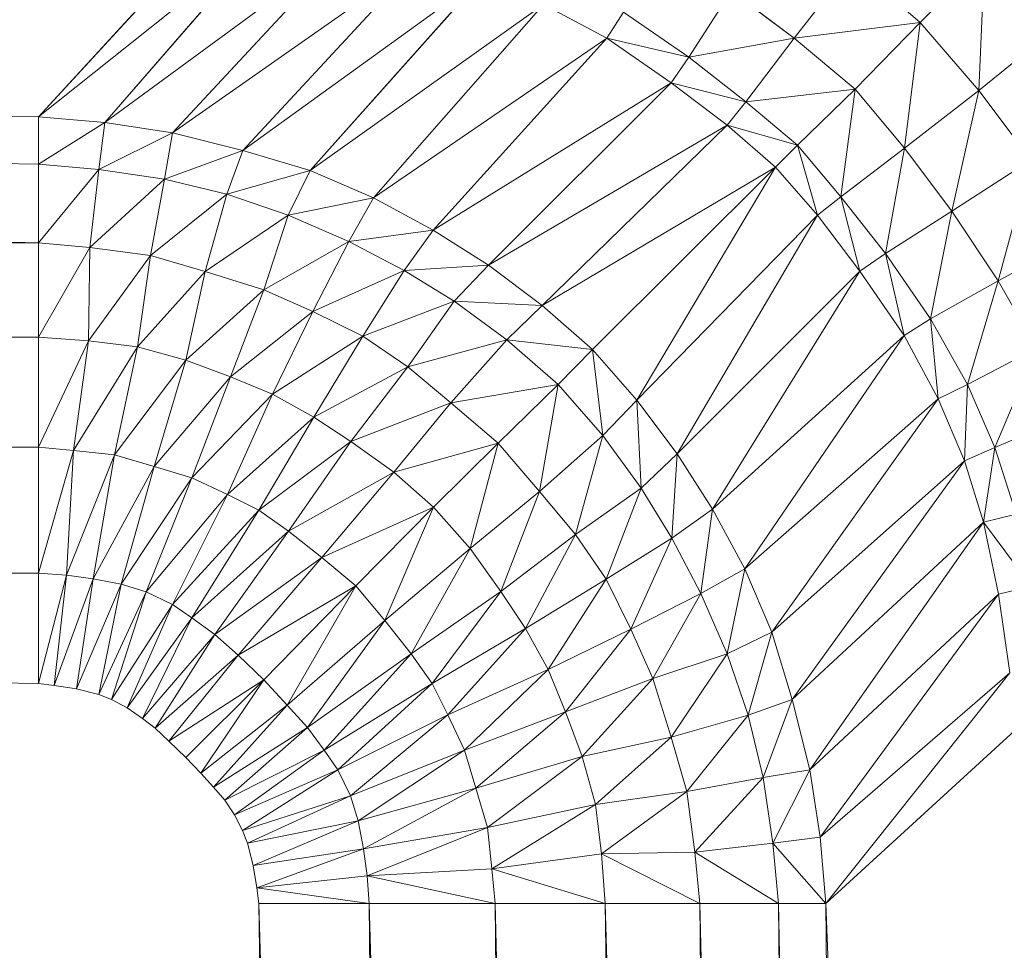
# Model space of a CAD drawing. Header units: metres. Extents: x 391.1 to 427.5, y 12.7 to 28.4.
# Tile 34 of 247: x 408.9997 to 409.0418, y 14.8656 to 14.9055. Entities that reach past the tile are written whole.
import ezdxf

# ---------------------------------------------------------------- set-up
doc = ezdxf.new("R2010")
doc.units = ezdxf.units.M
doc.layers.add('02_MOBILIARIO', color=7, linetype='Continuous', lineweight=18)

# ---------------------------------------------------------------- blocks, each defined once
blk = doc.blocks.new('Family - Plats de dutxa PS-1-153583-01_PCI_PS1')
at = {"layer": '02_MOBILIARIO', "color": 253, "true_color": 0xaaaaaa}
for p, q in [((0.704435, 0.729081), (0.697019, 0.720991)), ((0.697019, 0.720991), (0.704435, 0.729081)), ((0.706908, 0.728879), (0.697019, 0.720991)), ((0.697019, 0.720991), (0.706908, 0.728879)), ((0.699866, 0.720754), (0.706908, 0.728879)), ((0.706908, 0.728879), (0.699866, 0.720754)), ((0.710273, 0.728393), (0.699866, 0.720754)), ((0.699866, 0.720754), (0.710273, 0.728393)), ((0.702759, 0.720304), (0.710273, 0.728393)), ((0.710273, 0.728393), (0.702759, 0.720304)), ((0.713367, 0.727748), (0.702759, 0.720304)), ((0.702759, 0.720304), (0.713367, 0.727748)), ((0.705764, 0.719553), (0.713367, 0.727748)), ((0.713367, 0.727748), (0.705764, 0.719553)), ((0.734772, 0.725036), (0.737533, 0.727847)), ((0.737533, 0.727847), (0.734772, 0.725036)), ((0.737277, 0.722115), (0.737533, 0.727847)), ((0.737533, 0.727847), (0.737277, 0.722115)), ((0.729379, 0.724362), (0.731851, 0.72754)), ((0.731851, 0.72754), (0.729379, 0.724362)), ((0.731851, 0.72754), (0.734772, 0.725036)), ((0.734772, 0.725036), (0.731851, 0.72754)), ((0.715984, 0.726933), (0.705764, 0.719553)), ((0.705764, 0.719553), (0.715984, 0.726933)), ((0.708656, 0.71869), (0.715984, 0.726933)), ((0.715984, 0.726933), (0.708656, 0.71869)), ((0.724867, 0.723552), (0.726682, 0.726384)), ((0.726682, 0.726384), (0.724867, 0.723552)), ((0.726682, 0.726384), (0.729379, 0.724362)), ((0.729379, 0.724362), (0.726682, 0.726384)), ((0.71865, 0.725804), (0.708656, 0.71869)), ((0.708656, 0.71869), (0.71865, 0.725804)), ((0.711361, 0.717527), (0.71865, 0.725804)), ((0.71865, 0.725804), (0.711361, 0.717527)), ((0.71865, 0.725804), (0.721359, 0.724354)), ((0.721359, 0.724354), (0.71865, 0.725804)), ((0.721359, 0.724354), (0.722075, 0.725476)), ((0.722075, 0.725476), (0.721359, 0.724354)), ((0.722075, 0.725476), (0.724867, 0.723552)), ((0.724867, 0.723552), (0.722075, 0.725476)), ((0.734772, 0.725036), (0.729379, 0.724362)), ((0.729379, 0.724362), (0.734772, 0.725036)), ((0.734772, 0.725036), (0.731985, 0.722169)), ((0.731985, 0.722169), (0.734772, 0.725036)), ((0.734098, 0.719643), (0.734772, 0.725036)), ((0.734772, 0.725036), (0.734098, 0.719643)), ((0.737277, 0.722115), (0.734772, 0.725036)), ((0.734772, 0.725036), (0.737277, 0.722115)), ((0.740424, 0.724669), (0.737277, 0.722115)), ((0.737277, 0.722115), (0.740424, 0.724669)), ((0.409997, 0.724362), (0.697019, 0.720991)), ((0.697019, 0.720991), (0.409997, 0.724362)), ((0.721359, 0.724354), (0.711361, 0.717527)), ((0.711361, 0.717527), (0.721359, 0.724354)), ((0.713916, 0.716138), (0.721359, 0.724354)), ((0.721359, 0.724354), (0.713916, 0.716138)), ((0.721359, 0.724354), (0.724113, 0.72245)), ((0.724867, 0.723552), (0.721359, 0.724354)), ((0.724113, 0.72245), (0.721359, 0.724354)), ((0.721359, 0.724354), (0.724867, 0.723552)), ((0.729379, 0.724362), (0.724867, 0.723552)), ((0.724867, 0.723552), (0.729379, 0.724362)), ((0.729379, 0.724362), (0.727305, 0.721639)), ((0.727305, 0.721639), (0.729379, 0.724362)), ((0.731985, 0.722169), (0.729379, 0.724362)), ((0.729379, 0.724362), (0.731985, 0.722169)), ((0.724867, 0.723552), (0.724113, 0.72245)), ((0.724113, 0.72245), (0.724867, 0.723552)), ((0.727305, 0.721639), (0.724867, 0.723552)), ((0.724867, 0.723552), (0.727305, 0.721639)), ((0.409997, 0.722339), (0.697019, 0.715598)), ((0.697019, 0.715598), (0.409997, 0.722339)), ((0.409997, 0.722339), (0.697019, 0.718969)), ((0.697019, 0.720991), (0.409997, 0.722339)), ((0.697019, 0.718969), (0.409997, 0.722339)), ((0.409997, 0.722339), (0.697019, 0.720991)), ((0.724113, 0.72245), (0.713916, 0.716138)), ((0.713916, 0.716138), (0.724113, 0.72245)), ((0.716282, 0.714637), (0.724113, 0.72245)), ((0.724113, 0.72245), (0.716282, 0.714637)), ((0.724113, 0.72245), (0.726512, 0.720634)), ((0.727305, 0.721639), (0.724113, 0.72245)), ((0.726512, 0.720634), (0.724113, 0.72245)), ((0.724113, 0.72245), (0.727305, 0.721639)), ((0.731985, 0.722169), (0.727305, 0.721639)), ((0.727305, 0.721639), (0.731985, 0.722169)), ((0.729514, 0.719778), (0.731985, 0.722169)), ((0.731985, 0.722169), (0.729514, 0.719778)), ((0.731375, 0.717569), (0.731985, 0.722169)), ((0.731985, 0.722169), (0.731375, 0.717569)), ((0.734098, 0.719643), (0.731985, 0.722169)), ((0.731985, 0.722169), (0.734098, 0.719643)), ((0.737277, 0.722115), (0.734098, 0.719643)), ((0.734098, 0.719643), (0.737277, 0.722115)), ((0.736121, 0.716946), (0.737277, 0.722115)), ((0.737277, 0.722115), (0.736121, 0.716946)), ((0.737277, 0.722115), (0.739508, 0.719138)), ((0.739508, 0.719138), (0.737277, 0.722115)), ((0.726512, 0.720634), (0.727305, 0.721639)), ((0.727305, 0.721639), (0.726512, 0.720634)), ((0.729514, 0.719778), (0.727305, 0.721639)), ((0.727305, 0.721639), (0.729514, 0.719778)), ((0.697019, 0.720991), (0.697019, 0.718969)), ((0.699866, 0.720754), (0.697019, 0.720991)), ((0.697019, 0.718969), (0.697019, 0.720991)), ((0.697019, 0.720991), (0.699866, 0.720754)), ((0.699866, 0.720754), (0.697019, 0.718969)), ((0.697019, 0.718969), (0.699866, 0.720754)), ((0.699603, 0.718728), (0.699866, 0.720754)), ((0.699866, 0.720754), (0.699603, 0.718728)), ((0.702759, 0.720304), (0.699866, 0.720754)), ((0.699866, 0.720754), (0.702759, 0.720304)), ((0.726512, 0.720634), (0.716282, 0.714637)), ((0.716282, 0.714637), (0.726512, 0.720634)), ((0.718593, 0.712901), (0.726512, 0.720634)), ((0.726512, 0.720634), (0.718593, 0.712901)), ((0.726512, 0.720634), (0.72857, 0.718834)), ((0.729514, 0.719778), (0.726512, 0.720634)), ((0.72857, 0.718834), (0.726512, 0.720634)), ((0.726512, 0.720634), (0.729514, 0.719778)), ((0.702759, 0.720304), (0.699603, 0.718728)), ((0.699603, 0.718728), (0.702759, 0.720304)), ((0.702421, 0.718315), (0.702759, 0.720304)), ((0.702759, 0.720304), (0.702421, 0.718315)), ((0.705764, 0.719553), (0.702759, 0.720304)), ((0.702759, 0.720304), (0.705764, 0.719553)), ((0.72857, 0.718834), (0.729514, 0.719778)), ((0.729514, 0.719778), (0.72857, 0.718834)), ((0.731375, 0.717569), (0.729514, 0.719778)), ((0.73037, 0.716775), (0.729514, 0.719778)), ((0.729514, 0.719778), (0.731375, 0.717569)), ((0.729514, 0.719778), (0.73037, 0.716775)), ((0.731375, 0.717569), (0.734098, 0.719643)), ((0.734098, 0.719643), (0.731375, 0.717569)), ((0.733289, 0.715131), (0.734098, 0.719643)), ((0.734098, 0.719643), (0.733289, 0.715131)), ((0.734098, 0.719643), (0.736121, 0.716946)), ((0.736121, 0.716946), (0.734098, 0.719643)), ((0.705764, 0.719553), (0.702421, 0.718315)), ((0.702421, 0.718315), (0.705764, 0.719553)), ((0.705088, 0.717677), (0.705764, 0.719553)), ((0.705764, 0.719553), (0.705088, 0.717677)), ((0.708656, 0.71869), (0.705764, 0.719553)), ((0.705764, 0.719553), (0.708656, 0.71869)), ((0.409997, 0.718969), (0.697019, 0.715598)), ((0.697019, 0.715598), (0.409997, 0.718969)), ((0.697019, 0.715598), (0.697019, 0.718969)), ((0.699603, 0.718728), (0.697019, 0.718969)), ((0.697019, 0.715598), (0.697019, 0.718969)), ((0.697019, 0.718969), (0.699603, 0.718728)), ((0.72857, 0.718834), (0.718593, 0.712901)), ((0.718593, 0.712901), (0.72857, 0.718834)), ((0.720739, 0.711018), (0.72857, 0.718834)), ((0.72857, 0.718834), (0.720739, 0.711018)), ((0.722637, 0.708856), (0.72857, 0.718834)), ((0.72857, 0.718834), (0.722637, 0.708856)), ((0.72857, 0.718834), (0.73037, 0.716775)), ((0.73037, 0.716775), (0.72857, 0.718834)), ((0.739508, 0.719138), (0.736121, 0.716946)), ((0.736121, 0.716946), (0.739508, 0.719138)), ((0.738111, 0.713964), (0.739508, 0.719138)), ((0.739508, 0.719138), (0.738111, 0.713964)), ((0.699603, 0.718728), (0.697019, 0.715598)), ((0.697019, 0.715598), (0.699603, 0.718728)), ((0.699227, 0.715387), (0.699603, 0.718728)), ((0.699603, 0.718728), (0.699227, 0.715387)), ((0.702421, 0.718315), (0.699603, 0.718728)), ((0.699603, 0.718728), (0.702421, 0.718315)), ((0.708656, 0.71869), (0.705088, 0.717677)), ((0.705088, 0.717677), (0.708656, 0.71869)), ((0.707717, 0.716776), (0.708656, 0.71869)), ((0.708656, 0.71869), (0.707717, 0.716776)), ((0.711361, 0.717527), (0.708656, 0.71869)), ((0.708656, 0.71869), (0.711361, 0.717527)), ((0.702421, 0.718315), (0.699227, 0.715387)), ((0.699227, 0.715387), (0.702421, 0.718315)), ((0.70182, 0.71505), (0.702421, 0.718315)), ((0.702421, 0.718315), (0.70182, 0.71505)), ((0.705088, 0.717677), (0.702421, 0.718315)), ((0.702421, 0.718315), (0.705088, 0.717677)), ((0.705088, 0.717677), (0.70182, 0.71505)), ((0.70182, 0.71505), (0.705088, 0.717677)), ((0.705088, 0.717677), (0.704152, 0.71437)), ((0.704152, 0.71437), (0.705088, 0.717677)), ((0.707717, 0.716776), (0.705088, 0.717677)), ((0.705088, 0.717677), (0.707717, 0.716776)), ((0.711361, 0.717527), (0.707717, 0.716776)), ((0.707717, 0.716776), (0.711361, 0.717527)), ((0.710309, 0.71565), (0.711361, 0.717527)), ((0.711361, 0.717527), (0.710309, 0.71565)), ((0.713916, 0.716138), (0.711361, 0.717527)), ((0.711361, 0.717527), (0.713916, 0.716138)), ((0.731375, 0.717569), (0.73037, 0.716775)), ((0.73037, 0.716775), (0.731375, 0.717569)), ((0.733289, 0.715131), (0.731375, 0.717569)), ((0.732187, 0.714376), (0.731375, 0.717569)), ((0.731375, 0.717569), (0.733289, 0.715131)), ((0.731375, 0.717569), (0.732187, 0.714376)), ((0.707717, 0.716776), (0.704152, 0.71437)), ((0.704152, 0.71437), (0.707717, 0.716776)), ((0.706669, 0.713582), (0.707717, 0.716776)), ((0.707717, 0.716776), (0.706669, 0.713582)), ((0.710309, 0.71565), (0.707717, 0.716776)), ((0.707717, 0.716776), (0.710309, 0.71565)), ((0.73037, 0.716775), (0.722637, 0.708856)), ((0.722637, 0.708856), (0.73037, 0.716775)), ((0.724373, 0.706546), (0.73037, 0.716775)), ((0.73037, 0.716775), (0.724373, 0.706546)), ((0.73037, 0.716775), (0.732187, 0.714376)), ((0.732187, 0.714376), (0.73037, 0.716775)), ((0.736121, 0.716946), (0.733289, 0.715131)), ((0.733289, 0.715131), (0.736121, 0.716946)), ((0.735212, 0.712339), (0.736121, 0.716946)), ((0.736121, 0.716946), (0.735212, 0.712339)), ((0.736121, 0.716946), (0.738111, 0.713964)), ((0.738111, 0.713964), (0.736121, 0.716946)), ((0.713916, 0.716138), (0.710309, 0.71565)), ((0.710309, 0.71565), (0.713916, 0.716138)), ((0.71268, 0.714408), (0.713916, 0.716138)), ((0.713916, 0.716138), (0.71268, 0.714408)), ((0.716282, 0.714637), (0.713916, 0.716138)), ((0.713916, 0.716138), (0.716282, 0.714637)), ((0.741614, 0.715871), (0.738111, 0.713964)), ((0.738111, 0.713964), (0.741614, 0.715871)), ((0.697019, 0.715598), (0.409997, 0.714444)), ((0.409997, 0.714444), (0.697019, 0.715598)), ((0.697019, 0.715598), (0.697019, 0.711553)), ((0.699227, 0.715387), (0.697019, 0.715598)), ((0.697019, 0.711553), (0.697019, 0.715598)), ((0.697019, 0.715598), (0.699227, 0.715387)), ((0.699227, 0.715387), (0.697019, 0.711553)), ((0.697019, 0.711553), (0.699227, 0.715387)), ((0.699156, 0.711395), (0.699227, 0.715387)), ((0.699227, 0.715387), (0.699156, 0.711395)), ((0.70182, 0.71505), (0.699227, 0.715387)), ((0.699227, 0.715387), (0.70182, 0.71505)), ((0.710309, 0.71565), (0.706669, 0.713582)), ((0.706669, 0.713582), (0.710309, 0.71565)), ((0.708773, 0.712644), (0.710309, 0.71565)), ((0.710309, 0.71565), (0.708773, 0.712644)), ((0.71268, 0.714408), (0.710309, 0.71565)), ((0.710309, 0.71565), (0.71268, 0.714408)), ((0.70182, 0.71505), (0.699156, 0.711395)), ((0.699156, 0.711395), (0.70182, 0.71505)), ((0.70126, 0.711132), (0.70182, 0.71505)), ((0.70182, 0.71505), (0.70126, 0.711132)), ((0.70182, 0.71505), (0.704152, 0.71437)), ((0.704152, 0.71437), (0.70182, 0.71505)), ((0.732187, 0.714376), (0.733289, 0.715131)), ((0.733289, 0.715131), (0.732187, 0.714376)), ((0.734091, 0.711623), (0.733289, 0.715131)), ((0.733289, 0.715131), (0.735212, 0.712339)), ((0.733289, 0.715131), (0.734091, 0.711623)), ((0.735212, 0.712339), (0.733289, 0.715131)), ((0.716282, 0.714637), (0.71268, 0.714408)), ((0.71268, 0.714408), (0.716282, 0.714637)), ((0.714821, 0.713095), (0.716282, 0.714637)), ((0.716282, 0.714637), (0.714821, 0.713095)), ((0.718593, 0.712901), (0.716282, 0.714637)), ((0.716282, 0.714637), (0.718593, 0.712901)), ((0.409997, 0.714444), (0.697019, 0.711553)), ((0.697019, 0.711553), (0.409997, 0.714444)), ((0.704152, 0.71437), (0.70126, 0.711132)), ((0.70126, 0.711132), (0.704152, 0.71437)), ((0.703326, 0.710569), (0.704152, 0.71437)), ((0.704152, 0.71437), (0.703326, 0.710569)), ((0.704152, 0.71437), (0.706669, 0.713582)), ((0.706669, 0.713582), (0.704152, 0.71437)), ((0.71268, 0.714408), (0.708773, 0.712644)), ((0.708773, 0.712644), (0.71268, 0.714408)), ((0.710914, 0.711593), (0.71268, 0.714408)), ((0.71268, 0.714408), (0.710914, 0.711593)), ((0.714821, 0.713095), (0.71268, 0.714408)), ((0.71268, 0.714408), (0.714821, 0.713095)), ((0.732187, 0.714376), (0.724373, 0.706546)), ((0.724373, 0.706546), (0.732187, 0.714376)), ((0.725874, 0.704179), (0.732187, 0.714376)), ((0.732187, 0.714376), (0.725874, 0.704179)), ((0.732187, 0.714376), (0.734091, 0.711623)), ((0.734091, 0.711623), (0.732187, 0.714376)), ((0.738111, 0.713964), (0.735212, 0.712339)), ((0.735212, 0.712339), (0.738111, 0.713964)), ((0.736795, 0.70953), (0.738111, 0.713964)), ((0.738111, 0.713964), (0.736795, 0.70953)), ((0.738111, 0.713964), (0.739755, 0.711074)), ((0.739755, 0.711074), (0.738111, 0.713964)), ((0.706669, 0.713582), (0.703326, 0.710569)), ((0.703326, 0.710569), (0.706669, 0.713582)), ((0.706669, 0.713582), (0.705242, 0.709856)), ((0.705242, 0.709856), (0.706669, 0.713582)), ((0.708773, 0.712644), (0.706669, 0.713582)), ((0.706669, 0.713582), (0.708773, 0.712644)), ((0.714821, 0.713095), (0.710914, 0.711593)), ((0.710914, 0.711593), (0.714821, 0.713095)), ((0.71283, 0.71028), (0.714821, 0.713095)), ((0.714821, 0.713095), (0.71283, 0.71028)), ((0.718593, 0.712901), (0.714821, 0.713095)), ((0.717075, 0.711443), (0.714821, 0.713095)), ((0.714821, 0.713095), (0.718593, 0.712901)), ((0.714821, 0.713095), (0.717075, 0.711443)), ((0.717075, 0.711443), (0.718593, 0.712901)), ((0.718593, 0.712901), (0.717075, 0.711443)), ((0.720739, 0.711018), (0.718593, 0.712901)), ((0.718593, 0.712901), (0.720739, 0.711018)), ((0.708773, 0.712644), (0.705242, 0.709856)), ((0.705242, 0.709856), (0.708773, 0.712644)), ((0.707045, 0.709105), (0.708773, 0.712644)), ((0.708773, 0.712644), (0.707045, 0.709105)), ((0.710914, 0.711593), (0.708773, 0.712644)), ((0.708773, 0.712644), (0.710914, 0.711593)), ((0.735212, 0.712339), (0.734091, 0.711623)), ((0.734091, 0.711623), (0.735212, 0.712339)), ((0.73554, 0.708914), (0.735212, 0.712339)), ((0.735212, 0.712339), (0.736795, 0.70953)), ((0.735212, 0.712339), (0.73554, 0.708914)), ((0.736795, 0.70953), (0.735212, 0.712339)), ((0.710914, 0.711593), (0.707045, 0.709105)), ((0.707045, 0.709105), (0.710914, 0.711593)), ((0.70881, 0.70813), (0.710914, 0.711593)), ((0.710914, 0.711593), (0.70881, 0.70813)), ((0.71283, 0.71028), (0.710914, 0.711593)), ((0.710914, 0.711593), (0.71283, 0.71028)), ((0.734091, 0.711623), (0.725874, 0.704179)), ((0.725874, 0.704179), (0.734091, 0.711623)), ((0.727263, 0.701625), (0.734091, 0.711623)), ((0.734091, 0.711623), (0.727263, 0.701625)), ((0.734091, 0.711623), (0.73554, 0.708914)), ((0.73554, 0.708914), (0.734091, 0.711623)), ((0.697019, 0.711553), (0.409997, 0.710205)), ((0.409997, 0.710205), (0.697019, 0.711553)), ((0.697019, 0.711553), (0.697019, 0.706834)), ((0.697019, 0.706834), (0.697019, 0.711553)), ((0.697019, 0.711553), (0.699156, 0.711395)), ((0.699156, 0.711395), (0.697019, 0.711553)), ((0.699156, 0.711395), (0.697019, 0.706834)), ((0.697019, 0.706834), (0.699156, 0.711395)), ((0.698518, 0.706692), (0.699156, 0.711395)), ((0.699156, 0.711395), (0.698518, 0.706692)), ((0.699156, 0.711395), (0.70126, 0.711132)), ((0.70126, 0.711132), (0.699156, 0.711395)), ((0.717075, 0.711443), (0.71283, 0.71028)), ((0.71283, 0.71028), (0.717075, 0.711443)), ((0.714671, 0.708741), (0.717075, 0.711443)), ((0.717075, 0.711443), (0.714671, 0.708741)), ((0.720739, 0.711018), (0.717075, 0.711443)), ((0.719267, 0.70953), (0.717075, 0.711443)), ((0.717075, 0.711443), (0.720739, 0.711018)), ((0.717075, 0.711443), (0.719267, 0.70953)), ((0.70126, 0.711132), (0.698518, 0.706692)), ((0.698518, 0.706692), (0.70126, 0.711132)), ((0.700283, 0.706505), (0.70126, 0.711132)), ((0.70126, 0.711132), (0.700283, 0.706505)), ((0.70126, 0.711132), (0.703326, 0.710569)), ((0.703326, 0.710569), (0.70126, 0.711132)), ((0.719267, 0.70953), (0.720739, 0.711018)), ((0.720739, 0.711018), (0.719267, 0.70953)), ((0.722637, 0.708856), (0.720739, 0.711018)), ((0.72118, 0.707339), (0.720739, 0.711018)), ((0.720739, 0.711018), (0.722637, 0.708856)), ((0.720739, 0.711018), (0.72118, 0.707339)), ((0.739755, 0.711074), (0.736795, 0.70953)), ((0.736795, 0.70953), (0.739755, 0.711074)), ((0.73796, 0.706826), (0.739755, 0.711074)), ((0.739755, 0.711074), (0.73796, 0.706826)), ((0.703326, 0.710569), (0.700283, 0.706505)), ((0.700283, 0.706505), (0.703326, 0.710569)), ((0.701974, 0.706017), (0.703326, 0.710569)), ((0.703326, 0.710569), (0.701974, 0.706017)), ((0.703326, 0.710569), (0.705242, 0.709856)), ((0.705242, 0.709856), (0.703326, 0.710569)), ((0.409997, 0.710205), (0.697019, 0.706834)), ((0.697019, 0.706834), (0.409997, 0.710205)), ((0.71283, 0.71028), (0.70881, 0.70813)), ((0.70881, 0.70813), (0.71283, 0.71028)), ((0.710388, 0.707079), (0.71283, 0.71028)), ((0.71283, 0.71028), (0.710388, 0.707079)), ((0.714671, 0.708741), (0.71283, 0.71028)), ((0.71283, 0.71028), (0.714671, 0.708741)), ((0.705242, 0.709856), (0.701974, 0.706017)), ((0.701974, 0.706017), (0.705242, 0.709856)), ((0.703589, 0.705529), (0.705242, 0.709856)), ((0.705242, 0.709856), (0.703589, 0.705529)), ((0.705242, 0.709856), (0.707045, 0.709105)), ((0.707045, 0.709105), (0.705242, 0.709856)), ((0.719267, 0.70953), (0.714671, 0.708741)), ((0.714671, 0.708741), (0.719267, 0.70953)), ((0.716697, 0.707003), (0.719267, 0.70953)), ((0.719267, 0.70953), (0.716697, 0.707003)), ((0.718477, 0.704934), (0.719267, 0.70953)), ((0.719267, 0.70953), (0.718477, 0.704934)), ((0.72118, 0.707339), (0.719267, 0.70953)), ((0.719267, 0.70953), (0.72118, 0.707339)), ((0.736795, 0.70953), (0.73554, 0.708914)), ((0.73554, 0.708914), (0.736795, 0.70953)), ((0.736669, 0.706248), (0.736795, 0.70953)), ((0.736795, 0.70953), (0.736669, 0.706248)), ((0.73796, 0.706826), (0.736795, 0.70953)), ((0.736795, 0.70953), (0.73796, 0.706826)), ((0.707045, 0.709105), (0.703589, 0.705529)), ((0.703589, 0.705529), (0.707045, 0.709105)), ((0.705109, 0.704811), (0.707045, 0.709105)), ((0.707045, 0.709105), (0.705109, 0.704811)), ((0.707045, 0.709105), (0.70881, 0.70813)), ((0.70881, 0.70813), (0.707045, 0.709105)), ((0.714671, 0.708741), (0.710388, 0.707079)), ((0.710388, 0.707079), (0.714671, 0.708741)), ((0.714671, 0.708741), (0.712229, 0.705765)), ((0.712229, 0.705765), (0.714671, 0.708741)), ((0.716697, 0.707003), (0.714671, 0.708741)), ((0.714671, 0.708741), (0.716697, 0.707003)), ((0.722637, 0.708856), (0.72118, 0.707339)), ((0.72118, 0.707339), (0.722637, 0.708856)), ((0.724373, 0.706546), (0.722637, 0.708856)), ((0.722831, 0.705085), (0.722637, 0.708856)), ((0.722637, 0.708856), (0.724373, 0.706546)), ((0.722637, 0.708856), (0.722831, 0.705085)), ((0.73554, 0.708914), (0.727263, 0.701625)), ((0.727263, 0.701625), (0.73554, 0.708914)), ((0.728426, 0.69892), (0.73554, 0.708914)), ((0.73554, 0.708914), (0.728426, 0.69892)), ((0.73554, 0.708914), (0.736669, 0.706248)), ((0.736669, 0.706248), (0.73554, 0.708914)), ((0.70881, 0.70813), (0.705109, 0.704811)), ((0.705109, 0.704811), (0.70881, 0.70813)), ((0.706458, 0.704137), (0.70881, 0.70813)), ((0.70881, 0.70813), (0.706458, 0.704137)), ((0.70881, 0.70813), (0.710388, 0.707079)), ((0.710388, 0.707079), (0.70881, 0.70813)), ((0.741026, 0.708117), (0.73796, 0.706826)), ((0.73796, 0.706826), (0.741026, 0.708117)), ((0.710388, 0.707079), (0.706458, 0.704137)), ((0.706458, 0.704137), (0.710388, 0.707079)), ((0.707721, 0.70324), (0.710388, 0.707079)), ((0.710388, 0.707079), (0.707721, 0.70324)), ((0.710388, 0.707079), (0.712229, 0.705765)), ((0.712229, 0.705765), (0.710388, 0.707079)), ((0.716697, 0.707003), (0.712229, 0.705765)), ((0.712229, 0.705765), (0.716697, 0.707003)), ((0.713941, 0.704275), (0.716697, 0.707003)), ((0.716697, 0.707003), (0.713941, 0.704275)), ((0.715502, 0.702493), (0.716697, 0.707003)), ((0.716697, 0.707003), (0.715502, 0.702493)), ((0.718477, 0.704934), (0.716697, 0.707003)), ((0.716697, 0.707003), (0.718477, 0.704934)), ((0.72118, 0.707339), (0.718477, 0.704934)), ((0.718477, 0.704934), (0.72118, 0.707339)), ((0.720016, 0.703094), (0.72118, 0.707339)), ((0.72118, 0.707339), (0.720016, 0.703094)), ((0.722831, 0.705085), (0.72118, 0.707339)), ((0.72118, 0.707339), (0.722831, 0.705085)), ((0.697019, 0.706834), (0.409997, 0.704811)), ((0.409997, 0.704811), (0.697019, 0.706834)), ((0.697019, 0.706834), (0.697019, 0.701441)), ((0.698518, 0.706692), (0.697019, 0.706834)), ((0.697019, 0.701441), (0.697019, 0.706834)), ((0.697019, 0.706834), (0.698518, 0.706692)), ((0.698518, 0.706692), (0.697019, 0.701441)), ((0.697019, 0.701441), (0.698518, 0.706692)), ((0.698217, 0.701357), (0.698518, 0.706692)), ((0.698518, 0.706692), (0.698217, 0.701357)), ((0.700283, 0.706505), (0.698518, 0.706692)), ((0.698518, 0.706692), (0.700283, 0.706505)), ((0.724373, 0.706546), (0.722831, 0.705085)), ((0.722831, 0.705085), (0.724373, 0.706546)), ((0.724144, 0.702943), (0.724373, 0.706546)), ((0.724373, 0.706546), (0.724144, 0.702943)), ((0.725874, 0.704179), (0.724373, 0.706546)), ((0.724373, 0.706546), (0.725874, 0.704179)), ((0.73796, 0.706826), (0.736669, 0.706248)), ((0.736669, 0.706248), (0.73796, 0.706826)), ((0.737484, 0.70363), (0.73796, 0.706826)), ((0.73796, 0.706826), (0.737484, 0.70363)), ((0.738876, 0.70397), (0.73796, 0.706826)), ((0.73796, 0.706826), (0.738876, 0.70397)), ((0.700283, 0.706505), (0.698217, 0.701357)), ((0.698217, 0.701357), (0.700283, 0.706505)), ((0.699367, 0.701205), (0.700283, 0.706505)), ((0.700283, 0.706505), (0.699367, 0.701205)), ((0.701974, 0.706017), (0.700283, 0.706505)), ((0.700283, 0.706505), (0.701974, 0.706017)), ((0.736669, 0.706248), (0.728426, 0.69892)), ((0.728426, 0.69892), (0.736669, 0.706248)), ((0.729289, 0.696028), (0.736669, 0.706248)), ((0.736669, 0.706248), (0.729289, 0.696028)), ((0.736669, 0.706248), (0.737484, 0.70363)), ((0.737484, 0.70363), (0.736669, 0.706248)), ((0.701974, 0.706017), (0.699367, 0.701205)), ((0.699367, 0.701205), (0.701974, 0.706017)), ((0.700561, 0.700966), (0.701974, 0.706017)), ((0.701974, 0.706017), (0.700561, 0.700966)), ((0.703589, 0.705529), (0.701974, 0.706017)), ((0.701974, 0.706017), (0.703589, 0.705529)), ((0.712229, 0.705765), (0.707721, 0.70324)), ((0.707721, 0.70324), (0.712229, 0.705765)), ((0.709154, 0.702115), (0.712229, 0.705765)), ((0.712229, 0.705765), (0.709154, 0.702115)), ((0.712229, 0.705765), (0.713941, 0.704275)), ((0.713941, 0.704275), (0.712229, 0.705765)), ((0.703589, 0.705529), (0.700561, 0.700966)), ((0.700561, 0.700966), (0.703589, 0.705529)), ((0.701635, 0.700646), (0.703589, 0.705529)), ((0.703589, 0.705529), (0.701635, 0.700646)), ((0.705109, 0.704811), (0.703589, 0.705529)), ((0.703589, 0.705529), (0.705109, 0.704811)), ((0.715502, 0.702493), (0.718477, 0.704934)), ((0.718477, 0.704934), (0.715502, 0.702493)), ((0.716815, 0.700652), (0.718477, 0.704934)), ((0.718477, 0.704934), (0.716815, 0.700652)), ((0.720016, 0.703094), (0.718477, 0.704934)), ((0.718477, 0.704934), (0.720016, 0.703094)), ((0.722831, 0.705085), (0.720016, 0.703094)), ((0.720016, 0.703094), (0.722831, 0.705085)), ((0.72133, 0.701178), (0.722831, 0.705085)), ((0.722831, 0.705085), (0.72133, 0.701178)), ((0.724144, 0.702943), (0.722831, 0.705085)), ((0.722831, 0.705085), (0.724144, 0.702943)), ((0.409997, 0.704811), (0.697019, 0.701441)), ((0.697019, 0.701441), (0.409997, 0.704811)), ((0.705109, 0.704811), (0.701635, 0.700646)), ((0.701635, 0.700646), (0.705109, 0.704811)), ((0.702753, 0.700099), (0.705109, 0.704811)), ((0.705109, 0.704811), (0.702753, 0.700099)), ((0.706458, 0.704137), (0.705109, 0.704811)), ((0.705109, 0.704811), (0.706458, 0.704137)), ((0.706458, 0.704137), (0.702753, 0.700099)), ((0.702753, 0.700099), (0.706458, 0.704137)), ((0.703589, 0.699521), (0.706458, 0.704137)), ((0.706458, 0.704137), (0.703589, 0.699521)), ((0.707721, 0.70324), (0.706458, 0.704137)), ((0.706458, 0.704137), (0.707721, 0.70324)), ((0.713941, 0.704275), (0.709154, 0.702115)), ((0.709154, 0.702115), (0.713941, 0.704275)), ((0.710604, 0.700904), (0.713941, 0.704275)), ((0.713941, 0.704275), (0.710604, 0.700904)), ((0.711851, 0.699418), (0.713941, 0.704275)), ((0.713941, 0.704275), (0.711851, 0.699418)), ((0.713941, 0.704275), (0.715502, 0.702493)), ((0.715502, 0.702493), (0.713941, 0.704275)), ((0.725874, 0.704179), (0.724144, 0.702943)), ((0.724144, 0.702943), (0.725874, 0.704179)), ((0.725386, 0.700573), (0.725874, 0.704179)), ((0.725874, 0.704179), (0.725386, 0.700573)), ((0.727263, 0.701625), (0.725874, 0.704179)), ((0.725874, 0.704179), (0.727263, 0.701625)), ((0.737484, 0.70363), (0.729289, 0.696028)), ((0.729289, 0.696028), (0.737484, 0.70363)), ((0.73004, 0.693022), (0.737484, 0.70363)), ((0.737484, 0.70363), (0.73004, 0.693022)), ((0.738876, 0.70397), (0.737484, 0.70363)), ((0.737484, 0.70363), (0.738876, 0.70397)), ((0.737484, 0.70363), (0.738129, 0.700537)), ((0.737484, 0.70363), (0.739522, 0.700877)), ((0.737484, 0.70363), (0.738129, 0.700537)), ((0.739522, 0.700877), (0.737484, 0.70363)), ((0.707721, 0.70324), (0.703589, 0.699521)), ((0.703589, 0.699521), (0.707721, 0.70324)), ((0.707721, 0.70324), (0.704566, 0.698808)), ((0.704566, 0.698808), (0.707721, 0.70324)), ((0.709154, 0.702115), (0.707721, 0.70324)), ((0.707721, 0.70324), (0.709154, 0.702115)), ((0.720016, 0.703094), (0.716815, 0.700652)), ((0.716815, 0.700652), (0.720016, 0.703094)), ((0.717866, 0.699074), (0.720016, 0.703094)), ((0.720016, 0.703094), (0.717866, 0.699074)), ((0.72133, 0.701178), (0.720016, 0.703094)), ((0.720016, 0.703094), (0.72133, 0.701178)), ((0.724144, 0.702943), (0.72133, 0.701178)), ((0.72133, 0.701178), (0.724144, 0.702943)), ((0.72238, 0.699037), (0.724144, 0.702943)), ((0.724144, 0.702943), (0.72238, 0.699037)), ((0.725386, 0.700573), (0.724144, 0.702943)), ((0.724144, 0.702943), (0.725386, 0.700573)), ((0.715502, 0.702493), (0.711851, 0.699418)), ((0.711851, 0.699418), (0.715502, 0.702493)), ((0.712976, 0.697985), (0.715502, 0.702493)), ((0.715502, 0.702493), (0.712976, 0.697985)), ((0.715502, 0.702493), (0.716815, 0.700652)), ((0.716815, 0.700652), (0.715502, 0.702493)), ((0.709154, 0.702115), (0.704566, 0.698808)), ((0.704566, 0.698808), (0.709154, 0.702115)), ((0.705572, 0.697934), (0.709154, 0.702115)), ((0.709154, 0.702115), (0.705572, 0.697934)), ((0.710604, 0.700904), (0.709154, 0.702115)), ((0.709154, 0.702115), (0.710604, 0.700904)), ((0.727263, 0.701625), (0.725386, 0.700573)), ((0.725386, 0.700573), (0.727263, 0.701625)), ((0.726512, 0.697981), (0.727263, 0.701625)), ((0.727263, 0.701625), (0.726512, 0.697981)), ((0.728426, 0.69892), (0.727263, 0.701625)), ((0.727263, 0.701625), (0.728426, 0.69892)), ((0.697019, 0.701441), (0.409997, 0.700092)), ((0.409997, 0.700092), (0.697019, 0.701441)), ((0.697019, 0.701441), (0.697019, 0.696721)), ((0.698217, 0.701357), (0.697019, 0.701441)), ((0.697019, 0.696721), (0.697019, 0.701441)), ((0.697019, 0.701441), (0.698217, 0.701357)), ((0.698217, 0.701357), (0.697019, 0.696721)), ((0.697019, 0.696721), (0.698217, 0.701357)), ((0.697697, 0.696631), (0.698217, 0.701357)), ((0.698217, 0.701357), (0.697697, 0.696631)), ((0.699367, 0.701205), (0.697697, 0.696631)), ((0.697697, 0.696631), (0.699367, 0.701205)), ((0.699367, 0.701205), (0.698217, 0.701357)), ((0.698217, 0.701357), (0.699367, 0.701205)), ((0.698651, 0.696479), (0.699367, 0.701205)), ((0.699367, 0.701205), (0.698651, 0.696479)), ((0.700561, 0.700966), (0.699367, 0.701205)), ((0.699367, 0.701205), (0.700561, 0.700966)), ((0.72133, 0.701178), (0.717866, 0.699074)), ((0.717866, 0.699074), (0.72133, 0.701178)), ((0.718842, 0.697309), (0.72133, 0.701178)), ((0.72133, 0.701178), (0.718842, 0.697309)), ((0.72238, 0.699037), (0.72133, 0.701178)), ((0.72133, 0.701178), (0.72238, 0.699037)), ((0.700561, 0.700966), (0.698651, 0.696479)), ((0.698651, 0.696479), (0.700561, 0.700966)), ((0.699606, 0.696241), (0.700561, 0.700966)), ((0.700561, 0.700966), (0.699606, 0.696241)), ((0.701635, 0.700646), (0.699606, 0.696241)), ((0.699606, 0.696241), (0.701635, 0.700646)), ((0.700149, 0.696024), (0.701635, 0.700646)), ((0.701635, 0.700646), (0.700149, 0.696024)), ((0.701635, 0.700646), (0.700561, 0.700966)), ((0.700561, 0.700966), (0.701635, 0.700646)), ((0.702753, 0.700099), (0.701635, 0.700646)), ((0.701635, 0.700646), (0.702753, 0.700099)), ((0.710604, 0.700904), (0.705572, 0.697934)), ((0.705572, 0.697934), (0.710604, 0.700904)), ((0.710604, 0.700904), (0.706672, 0.696868)), ((0.706672, 0.696868), (0.710604, 0.700904)), ((0.707666, 0.695784), (0.710604, 0.700904)), ((0.710604, 0.700904), (0.707666, 0.695784)), ((0.711851, 0.699418), (0.710604, 0.700904)), ((0.710604, 0.700904), (0.711851, 0.699418)), ((0.716815, 0.700652), (0.712976, 0.697985)), ((0.712976, 0.697985), (0.716815, 0.700652)), ((0.713873, 0.696721), (0.716815, 0.700652)), ((0.716815, 0.700652), (0.713873, 0.696721)), ((0.716815, 0.700652), (0.717866, 0.699074)), ((0.717866, 0.699074), (0.716815, 0.700652)), ((0.739522, 0.700877), (0.738129, 0.700537)), ((0.738129, 0.700537), (0.739522, 0.700877)), ((0.725386, 0.700573), (0.72238, 0.699037)), ((0.72238, 0.699037), (0.725386, 0.700573)), ((0.723319, 0.696933), (0.725386, 0.700573)), ((0.725386, 0.700573), (0.723319, 0.696933)), ((0.726512, 0.697981), (0.725386, 0.700573)), ((0.725386, 0.700573), (0.726512, 0.697981)), ((0.738129, 0.700537), (0.73004, 0.693022)), ((0.73004, 0.693022), (0.738129, 0.700537)), ((0.73049, 0.69013), (0.738129, 0.700537)), ((0.738129, 0.700537), (0.73049, 0.69013)), ((0.738129, 0.700537), (0.738615, 0.697171)), ((0.738615, 0.697171), (0.738129, 0.700537)), ((0.697019, 0.696721), (0.409997, 0.700092)), ((0.697019, 0.696721), (0.409997, 0.700092)), ((0.702753, 0.700099), (0.700149, 0.696024)), ((0.700149, 0.696024), (0.702753, 0.700099)), ((0.700821, 0.695677), (0.702753, 0.700099)), ((0.702753, 0.700099), (0.700821, 0.695677)), ((0.703589, 0.699521), (0.702753, 0.700099)), ((0.702753, 0.700099), (0.703589, 0.699521)), ((0.703589, 0.699521), (0.700821, 0.695677)), ((0.700821, 0.695677), (0.703589, 0.699521)), ((0.701473, 0.69522), (0.703589, 0.699521)), ((0.703589, 0.699521), (0.701473, 0.69522)), ((0.703589, 0.699521), (0.704566, 0.698808)), ((0.704566, 0.698808), (0.703589, 0.699521)), ((0.711851, 0.699418), (0.707666, 0.695784)), ((0.707666, 0.695784), (0.711851, 0.699418)), ((0.708544, 0.694829), (0.711851, 0.699418)), ((0.711851, 0.699418), (0.708544, 0.694829)), ((0.712976, 0.697985), (0.711851, 0.699418)), ((0.711851, 0.699418), (0.712976, 0.697985)), ((0.717866, 0.699074), (0.713873, 0.696721)), ((0.713873, 0.696721), (0.717866, 0.699074)), ((0.714548, 0.695373), (0.717866, 0.699074)), ((0.717866, 0.699074), (0.714548, 0.695373)), ((0.717866, 0.699074), (0.718842, 0.697309)), ((0.718842, 0.697309), (0.717866, 0.699074)), ((0.72238, 0.699037), (0.718842, 0.697309)), ((0.718842, 0.697309), (0.72238, 0.699037)), ((0.719592, 0.695505), (0.72238, 0.699037)), ((0.72238, 0.699037), (0.719592, 0.695505)), ((0.723319, 0.696933), (0.72238, 0.699037)), ((0.72238, 0.699037), (0.723319, 0.696933)), ((0.704566, 0.698808), (0.701473, 0.69522)), ((0.701473, 0.69522), (0.704566, 0.698808)), ((0.702012, 0.694799), (0.704566, 0.698808)), ((0.704566, 0.698808), (0.702012, 0.694799)), ((0.704566, 0.698808), (0.705572, 0.697934)), ((0.705572, 0.697934), (0.704566, 0.698808)), ((0.728426, 0.69892), (0.726512, 0.697981)), ((0.726512, 0.697981), (0.728426, 0.69892)), ((0.727413, 0.695351), (0.728426, 0.69892)), ((0.728426, 0.69892), (0.727413, 0.695351)), ((0.729289, 0.696028), (0.728426, 0.69892)), ((0.728426, 0.69892), (0.729289, 0.696028)), ((0.705572, 0.697934), (0.702012, 0.694799)), ((0.702012, 0.694799), (0.705572, 0.697934)), ((0.702597, 0.694244), (0.705572, 0.697934)), ((0.705572, 0.697934), (0.702597, 0.694244)), ((0.705572, 0.697934), (0.706672, 0.696868)), ((0.706672, 0.696868), (0.705572, 0.697934)), ((0.708544, 0.694829), (0.712976, 0.697985)), ((0.712976, 0.697985), (0.708544, 0.694829)), ((0.709257, 0.693853), (0.712976, 0.697985)), ((0.712976, 0.697985), (0.709257, 0.693853)), ((0.713873, 0.696721), (0.712976, 0.697985)), ((0.712976, 0.697985), (0.713873, 0.696721)), ((0.726512, 0.697981), (0.723319, 0.696933)), ((0.723319, 0.696933), (0.726512, 0.697981)), ((0.724107, 0.694416), (0.726512, 0.697981)), ((0.726512, 0.697981), (0.724107, 0.694416)), ((0.727413, 0.695351), (0.726512, 0.697981)), ((0.726512, 0.697981), (0.727413, 0.695351)), ((0.718842, 0.697309), (0.714548, 0.695373)), ((0.714548, 0.695373), (0.718842, 0.697309)), ((0.715265, 0.693853), (0.718842, 0.697309)), ((0.718842, 0.697309), (0.715265, 0.693853)), ((0.718842, 0.697309), (0.719592, 0.695505)), ((0.719592, 0.695505), (0.718842, 0.697309)), ((0.706672, 0.696868), (0.702597, 0.694244)), ((0.702597, 0.694244), (0.706672, 0.696868)), ((0.703332, 0.693539), (0.706672, 0.696868)), ((0.706672, 0.696868), (0.703332, 0.693539)), ((0.703977, 0.692878), (0.706672, 0.696868)), ((0.706672, 0.696868), (0.703977, 0.692878)), ((0.706672, 0.696868), (0.707666, 0.695784)), ((0.707666, 0.695784), (0.706672, 0.696868)), ((0.719592, 0.695505), (0.723319, 0.696933)), ((0.723319, 0.696933), (0.719592, 0.695505)), ((0.720305, 0.69359), (0.723319, 0.696933)), ((0.723319, 0.696933), (0.720305, 0.69359)), ((0.723319, 0.696933), (0.724107, 0.694416)), ((0.724107, 0.694416), (0.723319, 0.696933)), ((0.738615, 0.697171), (0.73049, 0.69013)), ((0.73049, 0.69013), (0.738615, 0.697171)), ((0.730727, 0.687283), (0.738615, 0.697171)), ((0.738615, 0.697171), (0.730727, 0.687283)), ((0.697697, 0.696631), (0.697019, 0.696721)), ((0.697697, 0.696631), (0.697019, 0.696721)), ((0.698651, 0.696479), (0.697697, 0.696631)), ((0.698651, 0.696479), (0.697697, 0.696631)), ((0.699606, 0.696241), (0.698651, 0.696479)), ((0.699606, 0.696241), (0.698651, 0.696479)), ((0.713873, 0.696721), (0.709257, 0.693853)), ((0.709257, 0.693853), (0.713873, 0.696721)), ((0.709835, 0.693016), (0.713873, 0.696721)), ((0.713873, 0.696721), (0.709835, 0.693016)), ((0.714548, 0.695373), (0.713873, 0.696721)), ((0.713873, 0.696721), (0.714548, 0.695373)), ((0.700149, 0.696024), (0.699606, 0.696241)), ((0.700149, 0.696024), (0.699606, 0.696241)), ((0.700821, 0.695677), (0.700149, 0.696024)), ((0.700821, 0.695677), (0.700149, 0.696024)), ((0.729289, 0.696028), (0.727413, 0.695351)), ((0.727413, 0.695351), (0.729289, 0.696028)), ((0.728051, 0.692684), (0.729289, 0.696028)), ((0.729289, 0.696028), (0.728051, 0.692684)), ((0.73004, 0.693022), (0.729289, 0.696028)), ((0.729289, 0.696028), (0.73004, 0.693022)), ((0.701473, 0.69522), (0.700821, 0.695677)), ((0.701473, 0.69522), (0.700821, 0.695677)), ((0.707666, 0.695784), (0.703977, 0.692878)), ((0.703977, 0.692878), (0.707666, 0.695784)), ((0.704517, 0.692278), (0.707666, 0.695784)), ((0.707666, 0.695784), (0.704517, 0.692278)), ((0.707666, 0.695784), (0.708544, 0.694829)), ((0.708544, 0.694829), (0.707666, 0.695784)), ((0.702012, 0.694799), (0.701473, 0.69522)), ((0.702012, 0.694799), (0.701473, 0.69522)), ((0.714548, 0.695373), (0.709835, 0.693016)), ((0.709835, 0.693016), (0.714548, 0.695373)), ((0.710383, 0.691899), (0.714548, 0.695373)), ((0.714548, 0.695373), (0.710383, 0.691899)), ((0.715265, 0.693853), (0.714548, 0.695373)), ((0.714548, 0.695373), (0.715265, 0.693853)), ((0.719592, 0.695505), (0.715265, 0.693853)), ((0.715265, 0.693853), (0.719592, 0.695505)), ((0.715753, 0.692237), (0.719592, 0.695505)), ((0.719592, 0.695505), (0.715753, 0.692237)), ((0.719592, 0.695505), (0.720305, 0.69359)), ((0.720305, 0.69359), (0.719592, 0.695505)), ((0.724107, 0.694416), (0.727413, 0.695351)), ((0.727413, 0.695351), (0.724107, 0.694416)), ((0.724786, 0.692083), (0.727413, 0.695351)), ((0.727413, 0.695351), (0.724786, 0.692083)), ((0.728051, 0.692684), (0.727413, 0.695351)), ((0.727413, 0.695351), (0.728051, 0.692684)), ((0.702597, 0.694244), (0.702012, 0.694799)), ((0.702597, 0.694244), (0.702012, 0.694799)), ((0.708544, 0.694829), (0.704517, 0.692278)), ((0.704517, 0.692278), (0.708544, 0.694829)), ((0.704996, 0.691722), (0.708544, 0.694829)), ((0.708544, 0.694829), (0.704996, 0.691722)), ((0.708544, 0.694829), (0.709257, 0.693853)), ((0.709257, 0.693853), (0.708544, 0.694829)), ((0.724107, 0.694416), (0.720305, 0.69359)), ((0.720305, 0.69359), (0.724107, 0.694416)), ((0.720868, 0.691524), (0.724107, 0.694416)), ((0.724107, 0.694416), (0.720868, 0.691524)), ((0.724107, 0.694416), (0.724786, 0.692083)), ((0.724786, 0.692083), (0.724107, 0.694416)), ((0.738817, 0.694699), (0.730727, 0.687283)), ((0.738817, 0.694699), (0.730727, 0.687283)), ((0.703332, 0.693539), (0.702597, 0.694244)), ((0.703332, 0.693539), (0.702597, 0.694244)), ((0.703977, 0.692878), (0.703332, 0.693539)), ((0.703977, 0.692878), (0.703332, 0.693539)), ((0.709257, 0.693853), (0.704996, 0.691722)), ((0.704996, 0.691722), (0.709257, 0.693853)), ((0.705413, 0.691085), (0.709257, 0.693853)), ((0.709257, 0.693853), (0.705413, 0.691085)), ((0.709835, 0.693016), (0.709257, 0.693853)), ((0.709257, 0.693853), (0.709835, 0.693016)), ((0.715265, 0.693853), (0.710383, 0.691899)), ((0.710383, 0.691899), (0.715265, 0.693853)), ((0.710703, 0.690825), (0.715265, 0.693853)), ((0.715265, 0.693853), (0.710703, 0.690825)), ((0.715753, 0.692237), (0.715265, 0.693853)), ((0.715265, 0.693853), (0.715753, 0.692237)), ((0.720305, 0.69359), (0.715753, 0.692237)), ((0.715753, 0.692237), (0.720305, 0.69359)), ((0.716241, 0.690547), (0.720305, 0.69359)), ((0.720305, 0.69359), (0.716241, 0.690547)), ((0.720305, 0.69359), (0.720868, 0.691524)), ((0.720868, 0.691524), (0.720305, 0.69359)), ((0.704517, 0.692278), (0.703977, 0.692878)), ((0.704517, 0.692278), (0.703977, 0.692878)), ((0.709835, 0.693016), (0.705413, 0.691085)), ((0.705413, 0.691085), (0.709835, 0.693016)), ((0.70576, 0.690412), (0.709835, 0.693016)), ((0.709835, 0.693016), (0.70576, 0.690412)), ((0.710383, 0.691899), (0.709835, 0.693016)), ((0.709835, 0.693016), (0.710383, 0.691899)), ((0.728051, 0.692684), (0.724786, 0.692083)), ((0.724786, 0.692083), (0.728051, 0.692684)), ((0.725124, 0.689491), (0.728051, 0.692684)), ((0.728051, 0.692684), (0.725124, 0.689491)), ((0.73004, 0.693022), (0.728051, 0.692684)), ((0.728051, 0.692684), (0.73004, 0.693022)), ((0.728464, 0.689867), (0.728051, 0.692684)), ((0.728051, 0.692684), (0.728464, 0.689867)), ((0.728464, 0.689867), (0.73004, 0.693022)), ((0.73004, 0.693022), (0.728464, 0.689867)), ((0.73049, 0.69013), (0.73004, 0.693022)), ((0.73004, 0.693022), (0.73049, 0.69013)), ((0.704996, 0.691722), (0.704517, 0.692278)), ((0.704996, 0.691722), (0.704517, 0.692278)), ((0.715753, 0.692237), (0.710703, 0.690825)), ((0.710703, 0.690825), (0.715753, 0.692237)), ((0.710941, 0.689631), (0.715753, 0.692237)), ((0.715753, 0.692237), (0.710941, 0.689631)), ((0.716241, 0.690547), (0.715753, 0.692237)), ((0.715753, 0.692237), (0.716241, 0.690547)), ((0.70576, 0.690412), (0.710383, 0.691899)), ((0.710383, 0.691899), (0.70576, 0.690412)), ((0.705977, 0.68987), (0.710383, 0.691899)), ((0.710383, 0.691899), (0.705977, 0.68987)), ((0.710703, 0.690825), (0.710383, 0.691899)), ((0.710383, 0.691899), (0.710703, 0.690825)), ((0.724786, 0.692083), (0.720868, 0.691524)), ((0.720868, 0.691524), (0.724786, 0.692083)), ((0.721131, 0.68942), (0.724786, 0.692083)), ((0.724786, 0.692083), (0.721131, 0.68942)), ((0.725124, 0.689491), (0.724786, 0.692083)), ((0.724786, 0.692083), (0.725124, 0.689491)), ((0.705413, 0.691085), (0.704996, 0.691722)), ((0.705413, 0.691085), (0.704996, 0.691722)), ((0.720868, 0.691524), (0.716241, 0.690547)), ((0.716241, 0.690547), (0.720868, 0.691524)), ((0.716429, 0.688781), (0.720868, 0.691524)), ((0.720868, 0.691524), (0.716429, 0.688781)), ((0.720868, 0.691524), (0.721131, 0.68942)), ((0.721131, 0.68942), (0.720868, 0.691524)), ((0.70576, 0.690412), (0.705413, 0.691085)), ((0.70576, 0.690412), (0.705413, 0.691085)), ((0.710703, 0.690825), (0.705977, 0.68987)), ((0.705977, 0.68987), (0.710703, 0.690825)), ((0.706215, 0.688915), (0.710703, 0.690825)), ((0.710703, 0.690825), (0.706215, 0.688915)), ((0.710941, 0.689631), (0.710703, 0.690825)), ((0.710703, 0.690825), (0.710941, 0.689631)), ((0.716241, 0.690547), (0.710941, 0.689631)), ((0.710941, 0.689631), (0.716241, 0.690547)), ((0.711093, 0.688481), (0.716241, 0.690547)), ((0.716241, 0.690547), (0.711093, 0.688481)), ((0.716429, 0.688781), (0.716241, 0.690547)), ((0.716241, 0.690547), (0.716429, 0.688781)), ((0.705977, 0.68987), (0.70576, 0.690412)), ((0.705977, 0.68987), (0.70576, 0.690412)), ((0.73049, 0.69013), (0.728464, 0.689867)), ((0.73049, 0.69013), (0.728464, 0.689867)), ((0.730727, 0.687283), (0.73049, 0.69013)), ((0.73049, 0.69013), (0.730727, 0.687283)), ((0.706215, 0.688915), (0.705977, 0.68987)), ((0.706215, 0.688915), (0.705977, 0.68987)), ((0.728464, 0.689867), (0.725124, 0.689491)), ((0.728464, 0.689867), (0.725124, 0.689491)), ((0.728705, 0.687283), (0.728464, 0.689867)), ((0.728464, 0.689867), (0.730727, 0.687283)), ((0.730727, 0.687283), (0.728464, 0.689867)), ((0.728464, 0.689867), (0.728705, 0.687283)), ((0.710941, 0.689631), (0.706215, 0.688915)), ((0.706215, 0.688915), (0.710941, 0.689631)), ((0.706367, 0.68796), (0.710941, 0.689631)), ((0.710941, 0.689631), (0.706367, 0.68796)), ((0.711093, 0.688481), (0.710941, 0.689631)), ((0.710941, 0.689631), (0.711093, 0.688481)), ((0.721131, 0.68942), (0.716429, 0.688781)), ((0.721131, 0.68942), (0.716429, 0.688781)), ((0.725124, 0.689491), (0.721131, 0.68942)), ((0.725124, 0.689491), (0.721131, 0.68942)), ((0.721131, 0.68942), (0.721289, 0.687283)), ((0.721289, 0.687283), (0.721131, 0.68942)), ((0.721131, 0.68942), (0.725334, 0.687283)), ((0.725334, 0.687283), (0.721131, 0.68942)), ((0.725334, 0.687283), (0.725124, 0.689491)), ((0.725124, 0.689491), (0.728705, 0.687283)), ((0.728705, 0.687283), (0.725124, 0.689491)), ((0.725124, 0.689491), (0.725334, 0.687283)), ((0.706367, 0.68796), (0.706215, 0.688915)), ((0.706367, 0.68796), (0.706215, 0.688915)), ((0.711093, 0.688481), (0.706367, 0.68796)), ((0.711093, 0.688481), (0.706367, 0.68796)), ((0.716429, 0.688781), (0.711093, 0.688481)), ((0.716429, 0.688781), (0.711093, 0.688481)), ((0.711177, 0.687283), (0.711093, 0.688481)), ((0.711093, 0.688481), (0.71657, 0.687283)), ((0.71657, 0.687283), (0.711093, 0.688481)), ((0.711093, 0.688481), (0.711177, 0.687283)), ((0.71657, 0.687283), (0.716429, 0.688781)), ((0.716429, 0.688781), (0.721289, 0.687283)), ((0.721289, 0.687283), (0.716429, 0.688781)), ((0.716429, 0.688781), (0.71657, 0.687283)), ((0.706458, 0.687283), (0.706367, 0.68796)), ((0.706458, 0.687283), (0.706367, 0.68796)), ((0.706367, 0.68796), (0.711177, 0.687283)), ((0.711177, 0.687283), (0.706367, 0.68796)), ((0.709829, 0.400261), (0.706458, 0.687283)), ((0.709829, 0.400261), (0.706458, 0.687283)), ((0.706458, 0.687283), (0.714548, 0.400261)), ((0.711177, 0.687283), (0.706458, 0.687283)), ((0.714548, 0.400261), (0.706458, 0.687283)), ((0.706458, 0.687283), (0.711177, 0.687283)), ((0.711177, 0.687283), (0.714548, 0.400261)), ((0.714548, 0.400261), (0.711177, 0.687283)), ((0.711177, 0.687283), (0.719941, 0.400261)), ((0.71657, 0.687283), (0.711177, 0.687283)), ((0.719941, 0.400261), (0.711177, 0.687283)), ((0.711177, 0.687283), (0.71657, 0.687283)), ((0.71657, 0.687283), (0.719941, 0.400261)), ((0.719941, 0.400261), (0.71657, 0.687283)), ((0.71657, 0.687283), (0.72466, 0.400261)), ((0.721289, 0.687283), (0.71657, 0.687283)), ((0.72466, 0.400261), (0.71657, 0.687283)), ((0.71657, 0.687283), (0.721289, 0.687283)), ((0.721289, 0.687283), (0.72466, 0.400261)), ((0.721289, 0.687283), (0.728705, 0.400261)), ((0.721289, 0.687283), (0.72466, 0.400261)), ((0.728705, 0.400261), (0.721289, 0.687283)), ((0.721289, 0.687283), (0.725334, 0.687283)), ((0.721289, 0.687283), (0.725334, 0.687283)), ((0.728705, 0.400261), (0.725334, 0.687283)), ((0.725334, 0.687283), (0.732076, 0.400261)), ((0.725334, 0.687283), (0.728705, 0.400261)), ((0.732076, 0.400261), (0.725334, 0.687283)), ((0.725334, 0.687283), (0.728705, 0.687283)), ((0.725334, 0.687283), (0.728705, 0.687283)), ((0.732076, 0.400261), (0.728705, 0.687283)), ((0.732076, 0.400261), (0.728705, 0.687283)), ((0.728705, 0.687283), (0.734098, 0.400261)), ((0.730727, 0.687283), (0.728705, 0.687283)), ((0.734098, 0.400261), (0.728705, 0.687283)), ((0.728705, 0.687283), (0.730727, 0.687283)), ((0.730727, 0.687283), (0.734098, 0.400261)), ((0.734098, 0.400261), (0.730727, 0.687283)), ((0.730727, 0.687283), (0.742188, 0.400261)), ((0.742188, 0.400261), (0.730727, 0.687283))]:
    blk.add_line(p, q, dxfattribs=at)
blk = doc.blocks.new('LONDR55-XX_ZZ-ARQ-CAA-M3D-Londres55_ifc-1-01_PCI_PS1')
at = {"layer": '02_MOBILIARIO', "color": 253, "lineweight": 18, "true_color": 0xaaaaaa}
blk.add_blockref('Family - Plats de dutxa PS-1-153583-01_PCI_PS1', (408.303442, 14.180351), dxfattribs=at)

msp = doc.modelspace()

# ---------------------------------------------------------------- block references
at = {"lineweight": 5}
msp.add_blockref('LONDR55-XX_ZZ-ARQ-CAA-M3D-Londres55_ifc-1-01_PCI_PS1', (0, 0), dxfattribs=at)

doc.saveas('drawing.dxf')
